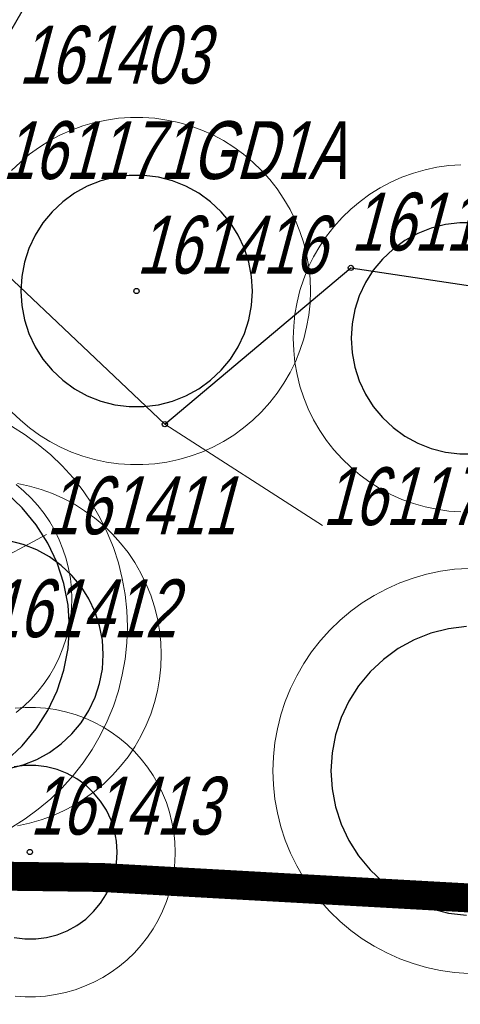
# Model space of a CAD drawing. Header units: metres. Extents: x 7419449 to 7420144, y 5549519 to 5549653.
# Tile 34 of 67: x 7419537 to 7419544, y 5549524 to 5549541. Entities that reach past the tile are written whole.
import ezdxf
from ezdxf.enums import TextEntityAlignment as Align
from ezdxf.lldxf.tags import DXFTag

# ---------------------------------------------------------------- set-up
doc = ezdxf.new("R2010")
doc.units = ezdxf.units.M
doc.layers.add('_4_GRANICA_OPRACOWANIA', color=146, linetype='2', lineweight=53, transparency=0.2)
doc.layers.add('_4_korony', color=7, linetype='Continuous', lineweight=25, true_color=0x7aa300)
for name, color, linetype, lineweight in [('_4_krzewy istniejące', 86, 'Continuous', 30), ('_4_NUMERY_PIKIET', 7, 'Continuous', 15), ('_4_SOD', 30, 'Continuous', 20)]:
    doc.layers.add(name, color=color, linetype=linetype, lineweight=lineweight)
doc.layers.add('_4_PUNKT_INWENTARYZACYJNY', color=7, linetype='Continuous')
doc.styles.add('STANDARD-Working1250', font='arial.ttf', dxfattribs={"height": 2.5})
tags = doc.linetypes.add('2', pattern=[0.9, 0.6, -0.3]).pattern_tags.tags
tags[6:7] = [DXFTag(74, 4), DXFTag(75, 0), DXFTag(340, '0'), DXFTag(46, 1.0), DXFTag(50, 0.0), DXFTag(44, 0.0), DXFTag(45, 0.0)]
tags[4:5] = [DXFTag(74, 4), DXFTag(75, 0), DXFTag(340, '0'), DXFTag(46, 1.0), DXFTag(50, 0.0), DXFTag(44, 0.0), DXFTag(45, 0.0)]

msp = doc.modelspace()

# ---------------------------------------------------------------- linework, layer by layer
at = {"layer": '_4_GRANICA_OPRACOWANIA', "lineweight": 30, "ltscale": 3, "const_width": 0.5}
msp.add_lwpolyline([(7419450.062, 5549530.83), (7419458.91, 5549530.45), (7419461.94, 5549530.29), (7419468.08, 5549529.97), (7419483.43, 5549529.18), (7419523.94, 5549526.59), (7419538.19, 5549526.4), (7419548.95, 5549525.8), (7419576.9, 5549524.47), (7419583.97, 5549584.15), (7419584.48, 5549588.54), (7419590.93, 5549644.33), (7419562.5, 5549640.55), (7419487.71, 5549630.61), (7419482.9, 5549629.97), (7419478.25, 5549627.12), (7419462.12, 5549617.26), (7419459.99, 5549593.07), (7419450.09, 5549531.19)], close=True, dxfattribs=at)
at = {"layer": '_4_korony', "linetype": 'Continuous', "flags": 128}
msp.add_lwpolyline([(7419540.792, 5549536.53), (7419540.776, 5549536.781), (7419540.729, 5549537.027), (7419540.652, 5549537.266), (7419540.545, 5549537.494), (7419540.41, 5549537.706), (7419540.25, 5549537.899), (7419540.067, 5549538.071), (7419539.864, 5549538.219), (7419539.644, 5549538.34), (7419539.41, 5549538.432), (7419539.167, 5549538.495), (7419538.918, 5549538.526), (7419538.666, 5549538.526), (7419538.417, 5549538.495), (7419538.174, 5549538.432), (7419537.94, 5549538.34), (7419537.72, 5549538.219), (7419537.517, 5549538.071), (7419537.334, 5549537.899), (7419537.174, 5549537.706), (7419537.039, 5549537.494), (7419536.932, 5549537.266), (7419536.855, 5549537.027), (7419536.808, 5549536.781), (7419536.792, 5549536.53), (7419536.808, 5549536.279), (7419536.855, 5549536.033), (7419536.932, 5549535.794), (7419537.039, 5549535.566), (7419537.174, 5549535.354), (7419537.334, 5549535.161), (7419537.517, 5549534.989), (7419537.72, 5549534.841), (7419537.94, 5549534.72), (7419538.174, 5549534.628), (7419538.417, 5549534.565), (7419538.666, 5549534.534), (7419538.918, 5549534.534), (7419539.167, 5549534.565), (7419539.41, 5549534.628), (7419539.644, 5549534.72), (7419539.864, 5549534.841), (7419540.067, 5549534.989), (7419540.25, 5549535.161), (7419540.41, 5549535.354), (7419540.545, 5549535.566), (7419540.652, 5549535.794), (7419540.729, 5549536.033), (7419540.776, 5549536.279)], close=True, dxfattribs=at)
for points in [[(7419544.622, 5549537.71), (7419544.37, 5549537.71), (7419544.121, 5549537.679), (7419543.878, 5549537.616), (7419543.644, 5549537.524), (7419543.424, 5549537.403), (7419543.221, 5549537.255), (7419543.038, 5549537.083), (7419542.878, 5549536.89), (7419542.743, 5549536.678), (7419542.636, 5549536.45), (7419542.559, 5549536.211), (7419542.512, 5549535.965), (7419542.496, 5549535.714), (7419542.512, 5549535.463), (7419542.559, 5549535.217), (7419542.636, 5549534.978), (7419542.743, 5549534.75), (7419542.878, 5549534.538), (7419543.038, 5549534.345), (7419543.221, 5549534.173), (7419543.424, 5549534.025), (7419543.644, 5549533.904), (7419543.878, 5549533.812), (7419544.121, 5549533.749), (7419544.37, 5549533.718), (7419544.622, 5549533.718)], [(7419536.544, 5549528.418), (7419536.819, 5549528.676), (7419537.059, 5549528.967), (7419537.261, 5549529.285), (7419537.421, 5549529.626), (7419537.538, 5549529.984), (7419537.608, 5549530.354), (7419537.632, 5549530.73), (7419537.608, 5549531.106), (7419537.538, 5549531.476), (7419537.421, 5549531.834), (7419537.261, 5549532.175), (7419537.059, 5549532.493), (7419536.819, 5549532.784), (7419536.544, 5549533.042)], [(7419536.592, 5549528.284), (7419536.835, 5549528.347), (7419537.069, 5549528.439), (7419537.289, 5549528.56), (7419537.492, 5549528.708), (7419537.675, 5549528.88), (7419537.835, 5549529.073), (7419537.97, 5549529.285), (7419538.077, 5549529.513), (7419538.154, 5549529.752), (7419538.201, 5549529.998), (7419538.217, 5549530.249), (7419538.201, 5549530.5), (7419538.154, 5549530.746), (7419538.077, 5549530.985), (7419537.97, 5549531.213), (7419537.835, 5549531.425), (7419537.675, 5549531.618), (7419537.492, 5549531.79), (7419537.289, 5549531.938), (7419537.069, 5549532.059), (7419536.835, 5549532.151), (7419536.592, 5549532.214)], [(7419544.488, 5549530.737), (7419544.177, 5549530.698), (7419543.872, 5549530.62), (7419543.581, 5549530.504), (7419543.305, 5549530.353), (7419543.051, 5549530.168), (7419542.823, 5549529.953), (7419542.622, 5549529.711), (7419542.454, 5549529.446), (7419542.321, 5549529.162), (7419542.224, 5549528.864), (7419542.165, 5549528.555), (7419542.145, 5549528.242), (7419542.165, 5549527.929), (7419542.224, 5549527.62), (7419542.321, 5549527.322), (7419542.454, 5549527.038), (7419542.622, 5549526.773), (7419542.823, 5549526.531), (7419543.051, 5549526.316), (7419543.305, 5549526.131), (7419543.581, 5549525.98), (7419543.872, 5549525.864), (7419544.177, 5549525.786), (7419544.488, 5549525.747)], [(7419536.676, 5549525.365), (7419536.863, 5549525.341), (7419537.051, 5549525.341), (7419537.238, 5549525.365), (7419537.421, 5549525.411), (7419537.596, 5549525.481), (7419537.761, 5549525.572), (7419537.913, 5549525.682), (7419538.05, 5549525.811), (7419538.171, 5549525.956), (7419538.271, 5549526.115), (7419538.352, 5549526.286), (7419538.41, 5549526.465), (7419538.445, 5549526.65), (7419538.457, 5549526.838), (7419538.445, 5549527.026), (7419538.41, 5549527.211), (7419538.352, 5549527.39), (7419538.271, 5549527.561), (7419538.171, 5549527.72), (7419538.05, 5549527.865), (7419537.913, 5549527.994), (7419537.761, 5549528.104), (7419537.596, 5549528.195), (7419537.421, 5549528.265), (7419537.238, 5549528.311), (7419537.051, 5549528.335), (7419536.863, 5549528.335), (7419536.676, 5549528.311)]]:
    msp.add_lwpolyline(points, dxfattribs=at)
at = {"layer": '_4_krzewy istniejące'}
msp.add_lwpolyline([(7419535.02, 5549538.26), (7419539.28, 5549534.23), (7419542.49, 5549536.93), (7419550.41, 5549535.74), (7419549.61, 5549547.95), (7419548.02, 5549550.86), (7419539.4, 5549545.86), (7419535.02, 5549538.26)], dxfattribs=at)
at = {"layer": '_4_NUMERY_PIKIET'}
for points in [[(7419539.28, 5549534.23), (7419542, 5549532.482)], [(7419535.17, 5549531.22), (7419537.235, 5549532.324)]]:
    msp.add_lwpolyline(points, dxfattribs=at)
at = {"layer": '_4_PUNKT_INWENTARYZACYJNY'}
for centre in [(7419542.49, 5549536.93), (7419538.79, 5549536.53), (7419539.28, 5549534.23), (7419536.95, 5549526.84)]:
    msp.add_circle(centre, 0.045, dxfattribs=at)
at = {"layer": '_4_SOD', "flags": 128}
for points in [[(7419536.634, 5549534.446), (7419536.785, 5549534.301), (7419536.945, 5549534.166), (7419537.114, 5549534.043), (7419537.292, 5549533.932), (7419537.477, 5549533.834), (7419537.668, 5549533.748), (7419537.865, 5549533.677), (7419538.066, 5549533.619), (7419538.271, 5549533.576), (7419538.478, 5549533.546), (7419538.687, 5549533.532), (7419538.897, 5549533.532), (7419539.106, 5549533.546), (7419539.313, 5549533.576), (7419539.518, 5549533.619), (7419539.719, 5549533.677), (7419539.916, 5549533.748), (7419540.107, 5549533.834), (7419540.292, 5549533.932), (7419540.47, 5549534.043), (7419540.639, 5549534.166), (7419540.799, 5549534.301), (7419540.95, 5549534.446), (7419541.09, 5549534.602), (7419541.219, 5549534.767), (7419541.336, 5549534.94), (7419541.441, 5549535.122), (7419541.533, 5549535.31), (7419541.611, 5549535.504), (7419541.676, 5549535.703), (7419541.726, 5549535.906), (7419541.763, 5549536.112), (7419541.785, 5549536.321), (7419541.792, 5549536.53), (7419541.785, 5549536.739), (7419541.763, 5549536.948), (7419541.726, 5549537.154), (7419541.676, 5549537.357), (7419541.611, 5549537.556), (7419541.533, 5549537.75), (7419541.441, 5549537.938), (7419541.336, 5549538.12), (7419541.219, 5549538.293), (7419541.09, 5549538.458), (7419540.95, 5549538.614), (7419540.799, 5549538.759), (7419540.639, 5549538.894), (7419540.47, 5549539.017), (7419540.292, 5549539.128), (7419540.107, 5549539.226), (7419539.916, 5549539.312), (7419539.719, 5549539.383), (7419539.518, 5549539.441), (7419539.313, 5549539.484), (7419539.106, 5549539.514), (7419538.897, 5549539.528), (7419538.687, 5549539.528), (7419538.478, 5549539.514), (7419538.271, 5549539.484), (7419538.066, 5549539.441), (7419537.865, 5549539.383), (7419537.668, 5549539.312), (7419537.477, 5549539.226), (7419537.292, 5549539.128), (7419537.114, 5549539.017), (7419536.945, 5549538.894), (7419536.785, 5549538.759), (7419536.634, 5549538.614)], [(7419544.391, 5549538.712), (7419544.182, 5549538.698), (7419543.975, 5549538.668), (7419543.77, 5549538.625), (7419543.569, 5549538.567), (7419543.372, 5549538.496), (7419543.181, 5549538.41), (7419542.996, 5549538.312), (7419542.818, 5549538.201), (7419542.649, 5549538.078), (7419542.489, 5549537.943), (7419542.338, 5549537.798), (7419542.198, 5549537.642), (7419542.069, 5549537.477), (7419541.952, 5549537.304), (7419541.847, 5549537.122), (7419541.755, 5549536.934), (7419541.677, 5549536.74), (7419541.612, 5549536.541), (7419541.562, 5549536.338), (7419541.525, 5549536.132), (7419541.503, 5549535.923), (7419541.496, 5549535.714), (7419541.503, 5549535.505), (7419541.525, 5549535.296), (7419541.562, 5549535.09), (7419541.612, 5549534.887), (7419541.677, 5549534.688), (7419541.755, 5549534.494), (7419541.847, 5549534.306), (7419541.952, 5549534.124), (7419542.069, 5549533.951), (7419542.198, 5549533.786), (7419542.338, 5549533.63), (7419542.489, 5549533.485), (7419542.649, 5549533.35), (7419542.818, 5549533.227), (7419542.996, 5549533.116), (7419543.181, 5549533.018), (7419543.372, 5549532.932), (7419543.569, 5549532.861), (7419543.77, 5549532.803), (7419543.975, 5549532.76), (7419544.182, 5549532.73), (7419544.391, 5549532.716)], [(7419536.632, 5549527.266), (7419536.869, 5549527.414), (7419537.095, 5549527.578), (7419537.309, 5549527.757), (7419537.509, 5549527.951), (7419537.696, 5549528.159), (7419537.868, 5549528.379), (7419538.024, 5549528.61), (7419538.164, 5549528.852), (7419538.286, 5549529.103), (7419538.391, 5549529.362), (7419538.477, 5549529.627), (7419538.545, 5549529.898), (7419538.593, 5549530.173), (7419538.622, 5549530.451), (7419538.632, 5549530.73), (7419538.622, 5549531.009), (7419538.593, 5549531.287), (7419538.545, 5549531.562), (7419538.477, 5549531.833), (7419538.391, 5549532.098), (7419538.286, 5549532.357), (7419538.164, 5549532.608), (7419538.024, 5549532.85), (7419537.868, 5549533.081), (7419537.696, 5549533.301), (7419537.509, 5549533.509), (7419537.309, 5549533.703), (7419537.095, 5549533.882), (7419536.869, 5549534.046), (7419536.632, 5549534.194)], [(7419536.711, 5549529.248), (7419536.845, 5549529.36), (7419536.97, 5549529.481), (7419537.087, 5549529.611), (7419537.195, 5549529.749), (7419537.292, 5549529.893), (7419537.379, 5549530.044), (7419537.456, 5549530.201), (7419537.521, 5549530.363), (7419537.575, 5549530.529), (7419537.617, 5549530.698), (7419537.648, 5549530.87), (7419537.666, 5549531.044), (7419537.672, 5549531.218), (7419537.666, 5549531.392), (7419537.648, 5549531.566), (7419537.617, 5549531.738), (7419537.575, 5549531.907), (7419537.521, 5549532.073), (7419537.456, 5549532.235), (7419537.379, 5549532.392), (7419537.292, 5549532.543), (7419537.195, 5549532.687), (7419537.087, 5549532.825), (7419536.97, 5549532.955), (7419536.845, 5549533.076), (7419536.711, 5549533.188)], [(7419536.738, 5549527.295), (7419536.943, 5549527.338), (7419537.144, 5549527.396), (7419537.341, 5549527.467), (7419537.532, 5549527.553), (7419537.717, 5549527.651), (7419537.895, 5549527.762), (7419538.064, 5549527.885), (7419538.224, 5549528.02), (7419538.375, 5549528.165), (7419538.515, 5549528.321), (7419538.644, 5549528.486), (7419538.761, 5549528.659), (7419538.866, 5549528.841), (7419538.958, 5549529.029), (7419539.036, 5549529.223), (7419539.101, 5549529.422), (7419539.151, 5549529.625), (7419539.188, 5549529.831), (7419539.21, 5549530.04), (7419539.217, 5549530.249), (7419539.21, 5549530.458), (7419539.188, 5549530.667), (7419539.151, 5549530.873), (7419539.101, 5549531.076), (7419539.036, 5549531.275), (7419538.958, 5549531.469), (7419538.866, 5549531.657), (7419538.761, 5549531.839), (7419538.644, 5549532.012), (7419538.515, 5549532.177), (7419538.375, 5549532.333), (7419538.224, 5549532.478), (7419538.064, 5549532.613), (7419537.895, 5549532.736), (7419537.717, 5549532.847), (7419537.532, 5549532.945), (7419537.341, 5549533.031), (7419537.144, 5549533.102), (7419536.943, 5549533.16), (7419536.738, 5549533.203)], [(7419544.523, 5549531.74), (7419544.279, 5549531.723), (7419544.037, 5549531.689), (7419543.798, 5549531.638), (7419543.563, 5549531.571), (7419543.334, 5549531.487), (7419543.111, 5549531.388), (7419542.895, 5549531.273), (7419542.688, 5549531.144), (7419542.49, 5549531), (7419542.303, 5549530.843), (7419542.127, 5549530.673), (7419541.964, 5549530.492), (7419541.813, 5549530.299), (7419541.677, 5549530.097), (7419541.555, 5549529.885), (7419541.448, 5549529.666), (7419541.356, 5549529.439), (7419541.281, 5549529.207), (7419541.221, 5549528.97), (7419541.179, 5549528.729), (7419541.154, 5549528.486), (7419541.145, 5549528.242), (7419541.154, 5549527.998), (7419541.179, 5549527.755), (7419541.221, 5549527.514), (7419541.281, 5549527.277), (7419541.356, 5549527.045), (7419541.448, 5549526.818), (7419541.555, 5549526.599), (7419541.677, 5549526.387), (7419541.813, 5549526.185), (7419541.964, 5549525.992), (7419542.127, 5549525.811), (7419542.303, 5549525.641), (7419542.49, 5549525.484), (7419542.688, 5549525.34), (7419542.895, 5549525.211), (7419543.111, 5549525.096), (7419543.334, 5549524.997), (7419543.563, 5549524.913), (7419543.798, 5549524.846), (7419544.037, 5549524.795), (7419544.279, 5549524.761), (7419544.523, 5549524.744)], [(7419536.696, 5549524.352), (7419536.87, 5549524.34), (7419537.044, 5549524.34), (7419537.218, 5549524.352), (7419537.391, 5549524.376), (7419537.562, 5549524.412), (7419537.73, 5549524.46), (7419537.894, 5549524.52), (7419538.053, 5549524.591), (7419538.207, 5549524.673), (7419538.355, 5549524.765), (7419538.496, 5549524.868), (7419538.63, 5549524.98), (7419538.755, 5549525.101), (7419538.872, 5549525.231), (7419538.98, 5549525.369), (7419539.077, 5549525.513), (7419539.164, 5549525.664), (7419539.241, 5549525.821), (7419539.306, 5549525.983), (7419539.36, 5549526.149), (7419539.402, 5549526.318), (7419539.433, 5549526.49), (7419539.451, 5549526.664), (7419539.457, 5549526.838), (7419539.451, 5549527.012), (7419539.433, 5549527.186), (7419539.402, 5549527.358), (7419539.36, 5549527.527), (7419539.306, 5549527.693), (7419539.241, 5549527.855), (7419539.164, 5549528.012), (7419539.077, 5549528.163), (7419538.98, 5549528.307), (7419538.872, 5549528.445), (7419538.755, 5549528.575), (7419538.63, 5549528.696), (7419538.496, 5549528.808), (7419538.355, 5549528.911), (7419538.207, 5549529.003), (7419538.053, 5549529.085), (7419537.894, 5549529.156), (7419537.73, 5549529.216), (7419537.562, 5549529.264), (7419537.391, 5549529.3), (7419537.218, 5549529.324), (7419537.044, 5549529.336), (7419536.87, 5549529.336), (7419536.696, 5549529.324)]]:
    msp.add_lwpolyline(points, dxfattribs=at)

# ---------------------------------------------------------------- texts
at = {"layer": '_4_NUMERY_PIKIET', "style": 'STANDARD-Working1250', "oblique": 15, "width": 0.7}
for s, p in [('161403', (7419536.756, 5549539.814)), ('161171GD1A', (7419536.474, 5549538.164)), ('161171GD1C', (7419542.49, 5549536.93)), ('161416', (7419538.79, 5549536.53)), ('161171GD1B', (7419542, 5549532.186)), ('161411', (7419537.235, 5549532.028)), ('161412', (7419536.21, 5549530.25)), ('161413', (7419536.95, 5549526.84))]:
    msp.add_text(s, height=1, dxfattribs=at).set_placement(p, align=Align.BOTTOM_LEFT)

doc.saveas('drawing.dxf')
